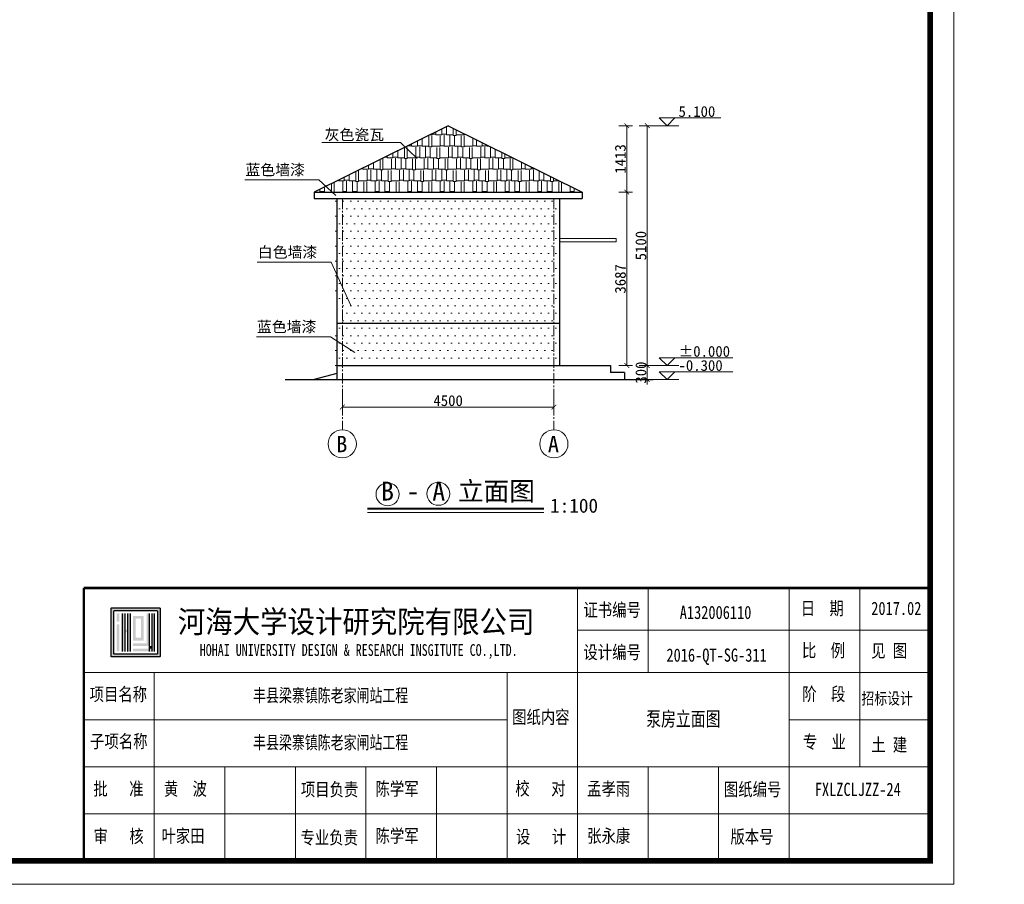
# Model space of a CAD drawing. Extents: x -13074 to 1448651, y 3648755 to 8081248.
# Tile 55 of 173: x 559261 to 559470, y 3857951 to 3858135. Entities that reach past the tile are written whole.
import ezdxf

# ---------------------------------------------------------------- set-up
doc = ezdxf.new("R2010")
doc.units = 0
doc.header["$PDMODE"] = 32
doc.header["$PDSIZE"] = 0.2
doc.linetypes.add('CENTER2', pattern=[1.125, 0.75, -0.125, 0.125, -0.125])
doc.layers.get('0').update_dxf_attribs({"linetype": 'CONTINUOUS'})
doc.layers.get('Defpoints').update_dxf_attribs({"linetype": 'CONTINUOUS'})
for name, color, linetype, lineweight in [('0.09标注线', 3, 'CONTINUOUS', 9), ('0.13填充', 8, 'CONTINUOUS', 9), ('0.30粗线', 7, 'CONTINUOUS', 30), ('SHEET', 1, 'CONTINUOUS', 15), ('文字', 7, 'CONTINUOUS', 15), ('新建路', 7, 'CONTINUOUS', 40), ('细实线', 3, 'CONTINUOUS', 20)]:
    doc.layers.add(name, color=color, linetype=linetype, lineweight=lineweight)
for name, color, linetype in [('HOHAITK', 7, 'CONTINUOUS'), ('PUB_DIM', 3, 'CONTINUOUS'), ('WINDOW', 4, 'CONTINUOUS')]:
    doc.layers.add(name, color=color, linetype=linetype)
doc.styles.add('-仿宋_GB2312', font='FangSong_GB2312.ttf')
doc.styles.add('FHZ', font='FangSong_GB2312.ttf', dxfattribs={"width": 0.7070000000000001, "height": 300})
doc.styles.add('HOHAITK', font='simhei.ttf')
doc.styles.add('TSSD_Dimension', font='tssdeng.shx', dxfattribs={"width": 0.7, "bigfont": '1hztxt.shx'})
doc.dimstyles.new('TSSD_100_100', dxfattribs={"dimtxt": 300, "dimasz": 100, "dimexe": 100, "dimexo": 250, "dimgap": 100, "dimtad": 1, "dimdec": 0, "dimzin": 0, "dimdsep": 46, "dimtxsty": 'TSSD_Dimension', "dimblk": 'ARCHTICK', "dimcen": 0, "dimdle": 100, "dimclrt": 7, "dimadec": 0, "dimazin": 0, "dimtfac": 1, "dimtdec": 0, "dimtix": 1, "dimtmove": 2, "dimatfit": 3, "dimfxl": 1, "dimtolj": 1, "dimtzin": 0, "dimarcsym": 0})
doc.dimstyles.new('zzzz STANDARD', dxfattribs={"dimtxt": 2.3, "dimasz": 1, "dimexe": 1.25, "dimexo": 1.5, "dimgap": 0.2, "dimtad": 1, "dimdec": 0, "dimlfac": 10, "dimzin": 0, "dimdsep": 46, "dimtxsty": '-仿宋_GB2312', "dimblk": 'ARCHTICK', "dimcen": 0.09, "dimadec": 0, "dimazin": 0, "dimtfac": 1, "dimtdec": 0, "dimtix": 1, "dimtmove": 2, "dimatfit": 3, "dimfxl": 1.7, "dimfxlon": 1, "dimtolj": 1, "dimtzin": 0, "dimlwd": 9, "dimlwe": 9, "dimarcsym": 0})

# ---------------------------------------------------------------- blocks, each defined once
blk = doc.blocks.new('_ARCHTICK')
at = {"color": 0, "linetype": 'ByBlock', "const_width": 0.15}
blk.add_lwpolyline([(-0.5, -0.5), (0.5, 0.5)], dxfattribs=at)
blk = doc.blocks.new('*D2349')
at = {"layer": '0.09标注线', "color": 0, "linetype": 'Continuous', "lineweight": 9}
for p, q in [((559392.5019690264, 3858112.441609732), (559395.4519690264, 3858112.441609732)), ((559394.2019690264, 3858112.441609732), (559394.2019690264, 3858061.441609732)), ((559392.5019690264, 3858061.441609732), (559395.4519690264, 3858061.441609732))]:
    blk.add_line(p, q, dxfattribs=at)
at = {"layer": 'Defpoints', "color": 0, "linetype": 'Continuous', "lineweight": 13}
for p in [(559351.8553419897, 3858112.441609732), (559375.3553419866, 3858061.441609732), (559394.2019690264, 3858061.441609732)]:
    blk.add_point(p, dxfattribs=at)
at = {"layer": '0.09标注线', "color": 0, "linetype": 'Continuous', "lineweight": 9}
for p, rotation in [((559394.2019690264, 3858112.441609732), 90), ((559394.2019690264, 3858061.441609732), 270)]:
    blk.add_blockref('_ARCHTICK', p, dxfattribs=dict(at, rotation=rotation))
at = {"layer": '0.09标注线', "color": 0, "linetype": 'Continuous', "lineweight": 13, "insert": (559392.8519690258, 3858086.941609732), "char_height": 2.3, "attachment_point": 5, "rotation": 90, "style": '-仿宋_GB2312'}
blk.add_mtext('\\A1;5100', dxfattribs=at)
blk = doc.blocks.new('*D2350')
at = {"layer": '0.09标注线', "color": 0, "linetype": 'Continuous', "lineweight": 9}
for p, q in [((559394.2019690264, 3858061.441609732), (559394.2019690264, 3858062.441609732)), ((559392.5019690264, 3858061.441609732), (559395.4519690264, 3858061.441609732)), ((559394.2019690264, 3858061.441609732), (559394.2019690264, 3858058.441609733)), ((559392.5019690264, 3858058.441609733), (559395.4519690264, 3858058.441609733)), ((559394.2019690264, 3858058.441609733), (559394.2019690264, 3858057.441609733))]:
    blk.add_line(p, q, dxfattribs=at)
at = {"layer": 'Defpoints', "color": 0, "linetype": 'Continuous', "lineweight": 13}
for p in [(559375.3553419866, 3858061.441609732), (559375.3553419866, 3858058.441609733), (559394.2019690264, 3858058.441609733)]:
    blk.add_point(p, dxfattribs=at)
at = {"layer": '0.09标注线', "color": 0, "linetype": 'Continuous', "lineweight": 9}
for p, rotation in [((559394.2019690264, 3858061.441609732), 270), ((559394.2019690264, 3858058.441609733), 90)]:
    blk.add_blockref('_ARCHTICK', p, dxfattribs=dict(at, rotation=rotation))
at = {"layer": '0.09标注线', "color": 0, "linetype": 'Continuous', "lineweight": 13, "insert": (559392.8519690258, 3858059.941609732), "char_height": 2.3, "attachment_point": 5, "rotation": 90, "style": '-仿宋_GB2312'}
blk.add_mtext('\\A1;300', dxfattribs=at)
blk = doc.blocks.new('*D1656')
at = {"layer": 'Defpoints', "color": 0, "lineweight": 13}
for p in [(795705.9595204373, 267580.8669676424), (795535.205362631, 266220.4204991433), (795732.5029125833, 266163.840829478), (795133.8403867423, 265864.5095665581), (795133.8403867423, 265864.509566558)]:
    blk.add_point(p, dxfattribs=at)
at = {"layer": 'PUB_DIM', "color": 0, "lineweight": -2}
blk.add_arc((795133.8403867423, 265864.5095665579), 536.4386598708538, 26.5650511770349, 71.56505117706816, dxfattribs=at)
at = {"layer": 'PUB_DIM', "color": 0, "lineweight": -2, "xscale": 100, "yscale": 100, "zscale": 100}
for p, rotation in [((795303.4771857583, 266373.419963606), 161.5650511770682), ((795613.6457104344, 266104.4122284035), 296.5650511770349)]:
    blk.add_blockref('_ARCHTICK', p, dxfattribs=dict(at, rotation=rotation))
blk = doc.blocks.new('*D3543')
at = {"layer": 'Defpoints', "color": 0, "linetype": 'Continuous', "lineweight": 13}
for p in [(560230.1979761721, 3858086.451522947), (560235.6121193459, 3858086.451522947), (55006.3471087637, 3858083.451522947)]:
    blk.add_point(p, dxfattribs=at)
at = {"layer": '新建路', "color": 0, "linetype": 'Continuous', "lineweight": 9}
for p, q in [((560235.6121193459, 3858086.451522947), (560235.6121193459, 3858087.451522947)), ((560233.912119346, 3858086.451522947), (560236.8621193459, 3858086.451522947)), ((560235.6121193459, 3858083.451522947), (560235.6121193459, 3858086.451522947)), ((560233.912119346, 3858083.451522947), (560236.8621193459, 3858083.451522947)), ((560235.6121193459, 3858083.451522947), (560235.6121193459, 3858082.451522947))]:
    blk.add_line(p, q, dxfattribs=at)
for p, rotation in [((560235.6121193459, 3858086.451522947), 270), ((560235.6121193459, 3858083.451522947), 90)]:
    blk.add_blockref('_ARCHTICK', p, dxfattribs=dict(at, rotation=rotation))
at = {"layer": '新建路', "color": 0, "linetype": 'Continuous', "lineweight": 13, "insert": (560234.2121193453, 3858084.951522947), "char_height": 2.4, "attachment_point": 5, "rotation": 90, "style": '-仿宋_GB2312'}
blk.add_mtext('\\A1;15', dxfattribs=at)
blk = doc.blocks.new('123')
at = {"layer": 'PUB_DIM', "color": 7}
dim = blk.add_angular_dim_2l(base=(795535.205362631, 266220.4204991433), line1=((795732.5029125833, 266163.840829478), (795133.8403867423, 265864.5095665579)), line2=((795133.8403867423, 265864.5095665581), (795705.9595204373, 267580.8669676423)), text=' ', dimstyle='TSSD_100_100', dxfattribs=at)
dim.commit()
dim.dimension.update_dxf_attribs({"geometry": '*D1656', "text_midpoint": (426562.1341325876, 722353.3214337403)})

msp = doc.modelspace()

# ---------------------------------------------------------------- hatches: boundary and pattern name
at = {"layer": '0.09标注线', "linetype": 'Continuous', "lineweight": 13}
h = msp.add_hatch(dxfattribs=at)
h.set_pattern_fill('AR-RSHKE', color=256, scale=0.008, style=0)
h.set_pattern_definition([(0, (559323.3553419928, 3858098.310059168), (5.1816, 2.4384), [1.2192, -1.016, 1.4224, -0.6096, 1.8288, -0.8128]), (0, (559324.5745419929, 3858098.411659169), (5.1816, 2.4384), [1.016, -3.8608, 0.8128, -1.2192]), (0, (559327.0129419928, 3858098.157659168), (5.1816, 2.4384), [0.6096, -6.2992]), (90, (559323.3553419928, 3858098.310059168), (-1.7272, 2.4384), [2.3368, -7.4168]), (90, (559324.5745419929, 3858098.310059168), (-1.7272, 2.4384), [2.286, -7.467600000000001]), (90, (559325.5905419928, 3858098.310059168), (-1.7272, 2.4384), [2.1336, -7.62]), (90, (559327.0129419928, 3858098.157659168), (-1.7272, 2.4384), [2.3368, -7.4168]), (90, (559327.6225419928, 3858098.157659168), (-1.7272, 2.4384), [2.3368, -7.4168]), (90, (559329.4513419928, 3858098.310059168), (-1.7272, 2.4384), [2.2352, -7.5184])])
h.paths.add_polyline_path([(559380.3553419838, 3858098.310059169), (559351.8553419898, 3858112.441609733), (559323.3553419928, 3858098.310059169)])
h = msp.add_hatch(dxfattribs=at)
h.set_pattern_fill('点', color=256, style=0)
h.set_pattern_definition([(0, (559327.9553419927, 3858061.441609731), (0.79375, 1.5875), [0, -1.5875])])
h.paths.add_polyline_path([(559374.1553419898, 3858070.441609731), (559329.1553419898, 3858070.441609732), (559329.15534199, 3858061.441609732), (559374.1553419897, 3858061.441609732)])
h.paths.add_polyline_path([(559329.1553419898, 3858070.441609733), (559327.9553419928, 3858070.441609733), (559327.9553419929, 3858061.441609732), (559329.1553419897, 3858061.441609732)])
h.paths.add_polyline_path([(559375.3553419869, 3858070.441609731), (559374.1553419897, 3858070.441609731), (559374.1553419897, 3858061.441609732), (559375.3553419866, 3858061.441609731)])
h.paths.add_polyline_path([(559375.3553419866, 3858096.970641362), (559374.1553419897, 3858096.970641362), (559374.1553419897, 3858070.441609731), (559375.3553419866, 3858070.44160973)])
h.paths.add_polyline_path([(559374.1553419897, 3858096.970641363), (559329.1553419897, 3858096.970641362), (559329.1553419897, 3858070.441609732), (559374.1553419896, 3858070.441609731)])
h.paths.add_polyline_path([(559329.1553419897, 3858096.970641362), (559327.9553419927, 3858096.970641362), (559327.9553419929, 3858074.193282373), (559329.1553419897, 3858073.413802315)])
at = {"layer": 'HOHAITK', "ltscale": 1000}
h = msp.add_hatch(color=7, dxfattribs=at)
h.paths.add_polyline_path([(559290.5102002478, 3857999.504871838, 0.4142135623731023), (559290.5977422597, 3857999.59241385), (559290.5977422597, 3858009.817320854, 0.4142135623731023), (559290.5102002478, 3858009.904862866), (559280.2852932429, 3858009.904862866, 0.4142135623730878), (559280.197751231, 3858009.817320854), (559280.197751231, 3857999.59241385, 0.4142135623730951), (559280.2852932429, 3857999.504871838)])
h.paths.add_polyline_path([(559280.7755285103, 3858000.082649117), (559280.7755285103, 3858009.327085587), (559290.0199649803, 3858009.327085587), (559290.0199649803, 3858000.082649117)], flags=16)
at = {"layer": 'HOHAITK'}
h = msp.add_hatch(color=7, dxfattribs=at)
h.paths.add_polyline_path([(559281.9310830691, 3858008.749308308), (559281.3533057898, 3858008.749308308), (559281.3533057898, 3858008.171531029), (559281.9310830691, 3858008.171531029)])
h.paths.add_polyline_path([(559281.9310830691, 3858008.171531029), (559281.3533057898, 3858008.171531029), (559281.3533057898, 3858007.593753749), (559281.9310830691, 3858007.593753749)])
h.paths.add_polyline_path([(559281.9310830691, 3858007.593753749), (559281.3533057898, 3858007.593753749), (559281.3533057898, 3858007.015976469), (559281.9310830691, 3858007.015976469)])
h.paths.add_polyline_path([(559281.9310830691, 3858006.438199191), (559281.3533057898, 3858006.438199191), (559281.3533057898, 3858005.860421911), (559281.9310830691, 3858005.860421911)])
h.paths.add_polyline_path([(559281.9310830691, 3858005.860421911), (559281.3533057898, 3858005.860421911), (559281.3533057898, 3858005.282644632), (559281.9310830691, 3858005.282644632)])
h.paths.add_polyline_path([(559281.9310830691, 3858005.282644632), (559281.3533057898, 3858005.282644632), (559281.3533057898, 3858004.704867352), (559281.9310830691, 3858004.704867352)])
h.paths.add_polyline_path([(559281.9310830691, 3858004.704867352), (559281.3533057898, 3858004.704867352), (559281.3533057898, 3858004.127090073), (559281.9310830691, 3858004.127090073)])
h.paths.add_polyline_path([(559281.9310830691, 3858004.127090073), (559281.3533057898, 3858004.127090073), (559281.3533057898, 3858003.549312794), (559281.9310830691, 3858003.549312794)])
h.paths.add_polyline_path([(559281.9310830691, 3858003.549312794), (559281.3533057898, 3858003.549312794), (559281.3533057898, 3858002.971535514), (559281.9310830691, 3858002.971535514)])
h.paths.add_polyline_path([(559281.9310830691, 3858002.971535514), (559281.3533057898, 3858002.971535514), (559281.3533057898, 3858002.393758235), (559281.9310830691, 3858002.393758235)])
h.paths.add_polyline_path([(559281.9310830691, 3858002.393758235), (559281.3533057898, 3858002.393758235), (559281.3533057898, 3858001.815980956), (559281.9310830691, 3858001.815980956)])
h.paths.add_polyline_path([(559281.9310830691, 3858001.815980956), (559281.3533057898, 3858001.815980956), (559281.3533057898, 3858001.238203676), (559281.9310830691, 3858001.238203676)])
h.paths.add_polyline_path([(559281.9310830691, 3858001.238203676), (559281.3533057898, 3858001.238203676), (559281.3533057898, 3858000.660426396), (559281.9310830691, 3858000.660426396)])
h = msp.add_hatch(color=7, dxfattribs=at)
h.paths.add_polyline_path([(559283.0866376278, 3858008.749308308), (559282.5088603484, 3858008.749308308), (559282.5088603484, 3858008.171531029), (559283.0866376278, 3858008.171531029)])
h.paths.add_polyline_path([(559283.0866376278, 3858008.171531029), (559282.5088603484, 3858008.171531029), (559282.5088603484, 3858007.593753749), (559283.0866376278, 3858007.593753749)])
h.paths.add_polyline_path([(559283.0866376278, 3858007.593753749), (559282.5088603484, 3858007.593753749), (559282.5088603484, 3858007.015976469), (559283.0866376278, 3858007.015976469)])
h.paths.add_polyline_path([(559283.0866376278, 3858007.015976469), (559282.5088603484, 3858007.015976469), (559282.5088603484, 3858006.438199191), (559283.0866376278, 3858006.438199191)])
h.paths.add_polyline_path([(559283.0866376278, 3858006.438199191), (559282.5088603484, 3858006.438199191), (559282.5088603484, 3858005.860421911), (559283.0866376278, 3858005.860421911)])
h.paths.add_polyline_path([(559283.0866376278, 3858005.860421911), (559282.5088603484, 3858005.860421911), (559282.5088603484, 3858005.282644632), (559283.0866376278, 3858005.282644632)])
h.paths.add_polyline_path([(559283.0866376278, 3858005.282644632), (559282.5088603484, 3858005.282644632), (559282.5088603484, 3858004.704867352), (559283.0866376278, 3858004.704867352)])
h.paths.add_polyline_path([(559283.0866376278, 3858004.704867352), (559282.5088603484, 3858004.704867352), (559282.5088603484, 3858004.127090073), (559283.0866376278, 3858004.127090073)])
h.paths.add_polyline_path([(559283.0866376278, 3858004.127090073), (559282.5088603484, 3858004.127090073), (559282.5088603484, 3858003.549312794), (559283.0866376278, 3858003.549312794)])
h.paths.add_polyline_path([(559283.0866376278, 3858003.549312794), (559282.5088603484, 3858003.549312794), (559282.5088603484, 3858002.971535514), (559283.0866376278, 3858002.971535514)])
h.paths.add_polyline_path([(559283.0866376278, 3858002.971535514), (559282.5088603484, 3858002.971535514), (559282.5088603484, 3858002.393758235), (559283.0866376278, 3858002.393758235)])
h.paths.add_polyline_path([(559283.0866376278, 3858002.393758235), (559282.5088603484, 3858002.393758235), (559282.5088603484, 3858001.815980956), (559283.0866376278, 3858001.815980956)])
h.paths.add_polyline_path([(559283.0866376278, 3858001.815980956), (559282.5088603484, 3858001.815980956), (559282.5088603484, 3858001.238203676), (559283.0866376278, 3858001.238203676)])
h.paths.add_polyline_path([(559283.0866376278, 3858001.238203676), (559282.5088603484, 3858001.238203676), (559282.5088603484, 3858000.660426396), (559283.0866376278, 3858000.660426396)])
h = msp.add_hatch(color=7, dxfattribs=at)
h.paths.add_polyline_path([(559283.6644149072, 3858005.282644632), (559283.0866376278, 3858005.282644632), (559283.0866376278, 3858004.704867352), (559283.6644149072, 3858004.704867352)])
h.paths.add_polyline_path([(559284.2421921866, 3858005.282644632), (559283.6644149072, 3858005.282644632), (559283.6644149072, 3858004.704867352), (559284.2421921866, 3858004.704867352)])
h.paths.add_polyline_path([(559284.2421921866, 3858005.860421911), (559283.6644149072, 3858005.860421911), (559283.6644149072, 3858005.282644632), (559284.2421921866, 3858005.282644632)])
h.paths.add_polyline_path([(559284.2421921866, 3858006.438199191), (559283.6644149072, 3858006.438199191), (559283.6644149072, 3858005.860421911), (559284.2421921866, 3858005.860421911)])
h.paths.add_polyline_path([(559284.2421921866, 3858007.015976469), (559283.6644149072, 3858007.015976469), (559283.6644149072, 3858006.438199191), (559284.2421921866, 3858006.438199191)])
h.paths.add_polyline_path([(559284.2421921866, 3858007.593753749), (559283.6644149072, 3858007.593753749), (559283.6644149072, 3858007.015976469), (559284.2421921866, 3858007.015976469)])
h.paths.add_polyline_path([(559284.2421921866, 3858008.171531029), (559283.6644149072, 3858008.171531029), (559283.6644149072, 3858007.593753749), (559284.2421921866, 3858007.593753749)])
h.paths.add_polyline_path([(559284.2421921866, 3858008.749308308), (559283.6644149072, 3858008.749308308), (559283.6644149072, 3858008.171531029), (559284.2421921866, 3858008.171531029)])
h.paths.add_polyline_path([(559284.2421921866, 3858004.704867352), (559283.6644149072, 3858004.704867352), (559283.6644149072, 3858004.127090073), (559284.2421921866, 3858004.127090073)])
h.paths.add_polyline_path([(559284.2421921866, 3858004.127090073), (559283.6644149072, 3858004.127090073), (559283.6644149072, 3858003.549312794), (559284.2421921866, 3858003.549312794)])
h.paths.add_polyline_path([(559284.2421921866, 3858003.549312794), (559283.6644149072, 3858003.549312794), (559283.6644149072, 3858002.971535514), (559284.2421921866, 3858002.971535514)])
h.paths.add_polyline_path([(559284.2421921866, 3858002.971535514), (559283.6644149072, 3858002.971535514), (559283.6644149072, 3858002.393758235), (559284.2421921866, 3858002.393758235)])
h.paths.add_polyline_path([(559284.2421921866, 3858002.393758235), (559283.6644149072, 3858002.393758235), (559283.6644149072, 3858001.815980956), (559284.2421921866, 3858001.815980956)])
h.paths.add_polyline_path([(559284.2421921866, 3858001.815980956), (559283.6644149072, 3858001.815980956), (559283.6644149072, 3858001.238203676), (559284.2421921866, 3858001.238203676)])
h.paths.add_polyline_path([(559284.2421921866, 3858001.238203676), (559283.6644149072, 3858001.238203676), (559283.6644149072, 3858000.660426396), (559284.2421921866, 3858000.660426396)])
h = msp.add_hatch(color=7, dxfattribs=at)
h.paths.add_polyline_path([(559285.3977467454, 3858002.393758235), (559284.819969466, 3858002.393758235), (559284.819969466, 3858001.815980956), (559285.3977467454, 3858001.815980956)])
h.paths.add_polyline_path([(559285.9755240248, 3858002.393758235), (559285.3977467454, 3858002.393758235), (559285.3977467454, 3858001.815980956), (559285.9755240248, 3858001.815980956)])
h.paths.add_polyline_path([(559286.5533013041, 3858002.393758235), (559285.9755240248, 3858002.393758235), (559285.9755240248, 3858001.815980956), (559286.5533013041, 3858001.815980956)])
h.paths.add_polyline_path([(559287.1310785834, 3858002.393758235), (559286.5533013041, 3858002.393758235), (559286.5533013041, 3858001.815980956), (559287.1310785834, 3858001.815980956)])
h.paths.add_polyline_path([(559287.7088558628, 3858002.393758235), (559287.1310785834, 3858002.393758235), (559287.1310785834, 3858001.815980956), (559287.7088558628, 3858001.815980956)])
h.paths.add_polyline_path([(559288.2866331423, 3858002.393758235), (559287.7088558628, 3858002.393758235), (559287.7088558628, 3858001.815980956), (559288.2866331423, 3858001.815980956)])
h.paths.add_polyline_path([(559288.2866331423, 3858002.971535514), (559287.7088558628, 3858002.971535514), (559287.7088558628, 3858002.393758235), (559288.2866331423, 3858002.393758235)])
h.paths.add_polyline_path([(559288.2866331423, 3858003.549312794), (559287.7088558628, 3858003.549312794), (559287.7088558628, 3858002.971535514), (559288.2866331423, 3858002.971535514)])
h.paths.add_polyline_path([(559288.2866331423, 3858004.127090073), (559287.7088558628, 3858004.127090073), (559287.7088558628, 3858003.549312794), (559288.2866331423, 3858003.549312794)])
h.paths.add_polyline_path([(559288.2866331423, 3858004.704867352), (559287.7088558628, 3858004.704867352), (559287.7088558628, 3858004.127090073), (559288.2866331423, 3858004.127090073)])
h.paths.add_polyline_path([(559288.2866331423, 3858005.282644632), (559287.7088558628, 3858005.282644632), (559287.7088558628, 3858004.704867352), (559288.2866331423, 3858004.704867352)])
h.paths.add_polyline_path([(559288.2866331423, 3858005.860421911), (559287.7088558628, 3858005.860421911), (559287.7088558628, 3858005.282644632), (559288.2866331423, 3858005.282644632)])
h.paths.add_polyline_path([(559288.2866331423, 3858006.438199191), (559287.7088558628, 3858006.438199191), (559287.7088558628, 3858005.860421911), (559288.2866331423, 3858005.860421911)])
h.paths.add_polyline_path([(559288.2866331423, 3858007.015976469), (559287.7088558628, 3858007.015976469), (559287.7088558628, 3858006.438199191), (559288.2866331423, 3858006.438199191)])
h.paths.add_polyline_path([(559288.2866331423, 3858007.593753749), (559287.7088558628, 3858007.593753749), (559287.7088558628, 3858007.015976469), (559288.2866331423, 3858007.015976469)])
h.paths.add_polyline_path([(559288.2866331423, 3858008.171531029), (559287.7088558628, 3858008.171531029), (559287.7088558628, 3858007.593753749), (559288.2866331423, 3858007.593753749)])
h.paths.add_polyline_path([(559288.2866331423, 3858008.749308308), (559287.7088558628, 3858008.749308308), (559287.7088558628, 3858008.171531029), (559288.2866331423, 3858008.171531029)])
h.paths.add_polyline_path([(559285.3977467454, 3858001.238203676), (559284.819969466, 3858001.238203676), (559284.819969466, 3858000.660426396), (559285.3977467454, 3858000.660426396)])
h.paths.add_polyline_path([(559285.9755240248, 3858001.238203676), (559285.3977467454, 3858001.238203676), (559285.3977467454, 3858000.660426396), (559285.9755240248, 3858000.660426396)])
h.paths.add_polyline_path([(559286.5533013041, 3858001.238203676), (559285.9755240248, 3858001.238203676), (559285.9755240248, 3858000.660426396), (559286.5533013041, 3858000.660426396)])
h.paths.add_polyline_path([(559287.1310785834, 3858001.238203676), (559286.5533013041, 3858001.238203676), (559286.5533013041, 3858000.660426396), (559287.1310785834, 3858000.660426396)])
h.paths.add_polyline_path([(559287.7088558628, 3858001.238203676), (559287.1310785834, 3858001.238203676), (559287.1310785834, 3858000.660426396), (559287.7088558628, 3858000.660426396)])
h.paths.add_polyline_path([(559288.2866331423, 3858001.238203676), (559287.7088558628, 3858001.238203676), (559287.7088558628, 3858000.660426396), (559288.2866331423, 3858000.660426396)])
h.paths.add_polyline_path([(559288.8644104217, 3858001.238203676), (559288.2866331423, 3858001.238203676), (559288.2866331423, 3858000.660426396), (559288.8644104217, 3858000.660426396)])
h.paths.add_polyline_path([(559289.4421877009, 3858001.238203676), (559288.8644104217, 3858001.238203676), (559288.8644104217, 3858000.660426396), (559289.4421877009, 3858000.660426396)])
h.paths.add_polyline_path([(559289.4421877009, 3858001.815980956), (559288.8644104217, 3858001.815980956), (559288.8644104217, 3858001.238203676), (559289.4421877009, 3858001.238203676)])
h.paths.add_polyline_path([(559289.4421877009, 3858002.393758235), (559288.8644104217, 3858002.393758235), (559288.8644104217, 3858001.815980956), (559289.4421877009, 3858001.815980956)])
h.paths.add_polyline_path([(559289.4421877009, 3858002.971535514), (559288.8644104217, 3858002.971535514), (559288.8644104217, 3858002.393758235), (559289.4421877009, 3858002.393758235)])
h.paths.add_polyline_path([(559289.4421877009, 3858003.549312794), (559288.8644104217, 3858003.549312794), (559288.8644104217, 3858002.971535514), (559289.4421877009, 3858002.971535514)])
h.paths.add_polyline_path([(559289.4421877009, 3858004.127090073), (559288.8644104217, 3858004.127090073), (559288.8644104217, 3858003.549312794), (559289.4421877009, 3858003.549312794)])
h.paths.add_polyline_path([(559289.4421877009, 3858004.704867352), (559288.8644104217, 3858004.704867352), (559288.8644104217, 3858004.127090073), (559289.4421877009, 3858004.127090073)])
h.paths.add_polyline_path([(559289.4421877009, 3858005.282644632), (559288.8644104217, 3858005.282644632), (559288.8644104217, 3858004.704867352), (559289.4421877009, 3858004.704867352)])
h.paths.add_polyline_path([(559289.4421877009, 3858005.860421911), (559288.8644104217, 3858005.860421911), (559288.8644104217, 3858005.282644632), (559289.4421877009, 3858005.282644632)])
h.paths.add_polyline_path([(559289.4421877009, 3858006.438199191), (559288.8644104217, 3858006.438199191), (559288.8644104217, 3858005.860421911), (559289.4421877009, 3858005.860421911)])
h.paths.add_polyline_path([(559289.4421877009, 3858007.015976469), (559288.8644104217, 3858007.015976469), (559288.8644104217, 3858006.438199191), (559289.4421877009, 3858006.438199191)])
h.paths.add_polyline_path([(559289.4421877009, 3858007.593753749), (559288.8644104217, 3858007.593753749), (559288.8644104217, 3858007.015976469), (559289.4421877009, 3858007.015976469)])
h.paths.add_polyline_path([(559289.4421877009, 3858008.171531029), (559288.8644104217, 3858008.171531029), (559288.8644104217, 3858007.593753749), (559289.4421877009, 3858007.593753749)])
h.paths.add_polyline_path([(559289.4421877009, 3858008.749308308), (559288.8644104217, 3858008.749308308), (559288.8644104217, 3858008.171531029), (559289.4421877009, 3858008.171531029)])
h = msp.add_hatch(color=7, dxfattribs=at)
h.paths.add_polyline_path([(559285.3977467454, 3858003.549312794), (559284.819969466, 3858003.549312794), (559284.819969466, 3858002.971535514), (559285.3977467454, 3858002.971535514)])
h.paths.add_polyline_path([(559285.9755240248, 3858003.549312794), (559285.3977467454, 3858003.549312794), (559285.3977467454, 3858002.971535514), (559285.9755240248, 3858002.971535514)])
h.paths.add_polyline_path([(559286.5533013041, 3858003.549312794), (559285.9755240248, 3858003.549312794), (559285.9755240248, 3858002.971535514), (559286.5533013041, 3858002.971535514)])
h.paths.add_polyline_path([(559287.1310785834, 3858003.549312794), (559286.5533013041, 3858003.549312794), (559286.5533013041, 3858002.971535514), (559287.1310785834, 3858002.971535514)])
h.paths.add_polyline_path([(559287.1310785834, 3858004.127090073), (559286.5533013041, 3858004.127090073), (559286.5533013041, 3858003.549312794), (559287.1310785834, 3858003.549312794)])
h.paths.add_polyline_path([(559287.1310785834, 3858004.704867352), (559286.5533013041, 3858004.704867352), (559286.5533013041, 3858004.127090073), (559287.1310785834, 3858004.127090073)])
h.paths.add_polyline_path([(559287.1310785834, 3858005.282644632), (559286.5533013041, 3858005.282644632), (559286.5533013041, 3858004.704867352), (559287.1310785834, 3858004.704867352)])
h.paths.add_polyline_path([(559287.1310785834, 3858005.860421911), (559286.5533013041, 3858005.860421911), (559286.5533013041, 3858005.282644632), (559287.1310785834, 3858005.282644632)])
h.paths.add_polyline_path([(559287.1310785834, 3858006.438199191), (559286.5533013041, 3858006.438199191), (559286.5533013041, 3858005.860421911), (559287.1310785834, 3858005.860421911)])
h.paths.add_polyline_path([(559287.1310785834, 3858007.015976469), (559286.5533013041, 3858007.015976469), (559286.5533013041, 3858006.438199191), (559287.1310785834, 3858006.438199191)])
h.paths.add_polyline_path([(559287.1310785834, 3858007.593753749), (559286.5533013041, 3858007.593753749), (559286.5533013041, 3858007.015976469), (559287.1310785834, 3858007.015976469)])
h.paths.add_polyline_path([(559287.1310785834, 3858008.171531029), (559286.5533013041, 3858008.171531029), (559286.5533013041, 3858007.593753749), (559287.1310785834, 3858007.593753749)])
h.paths.add_polyline_path([(559286.5533013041, 3858008.171531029), (559285.9755240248, 3858008.171531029), (559285.9755240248, 3858007.593753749), (559286.5533013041, 3858007.593753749)])
h.paths.add_polyline_path([(559285.9755240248, 3858008.171531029), (559285.3977467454, 3858008.171531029), (559285.3977467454, 3858007.593753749), (559285.9755240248, 3858007.593753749)])
h.paths.add_polyline_path([(559285.3977467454, 3858008.171531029), (559284.819969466, 3858008.171531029), (559284.819969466, 3858007.593753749), (559285.3977467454, 3858007.593753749)])
h.paths.add_polyline_path([(559285.3977467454, 3858007.593753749), (559284.819969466, 3858007.593753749), (559284.819969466, 3858007.015976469), (559285.3977467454, 3858007.015976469)])
h.paths.add_polyline_path([(559285.3977467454, 3858007.015976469), (559284.819969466, 3858007.015976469), (559284.819969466, 3858006.438199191), (559285.3977467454, 3858006.438199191)])
h.paths.add_polyline_path([(559285.3977467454, 3858006.438199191), (559284.819969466, 3858006.438199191), (559284.819969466, 3858005.860421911), (559285.3977467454, 3858005.860421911)])
h.paths.add_polyline_path([(559285.3977467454, 3858005.860421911), (559284.819969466, 3858005.860421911), (559284.819969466, 3858005.282644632), (559285.3977467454, 3858005.282644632)])
h.paths.add_polyline_path([(559285.3977467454, 3858005.282644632), (559284.819969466, 3858005.282644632), (559284.819969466, 3858004.704867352), (559285.3977467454, 3858004.704867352)])
h.paths.add_polyline_path([(559285.3977467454, 3858004.704867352), (559284.819969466, 3858004.704867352), (559284.819969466, 3858004.127090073), (559285.3977467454, 3858004.127090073)])
h.paths.add_polyline_path([(559285.3977467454, 3858004.127090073), (559284.819969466, 3858004.127090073), (559284.819969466, 3858003.549312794), (559285.3977467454, 3858003.549312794)])
msp.add_hatch(color=7, dxfattribs=at).paths.add_polyline_path([(559288.8644104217, 3858001.815980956), (559288.2866331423, 3858001.815980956), (559288.2866331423, 3858001.238203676), (559288.8644104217, 3858001.238203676)])

# ---------------------------------------------------------------- linework, layer by layer
at = {"layer": '0.09标注线'}
for p, q in [((559396.758849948, 3858114.094729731), (559398.4119699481, 3858112.441609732)), ((559396.758849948, 3858114.094729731), (559400.0650899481, 3858114.094729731)), ((559398.4119699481, 3858112.441609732), (559400.0650899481, 3858114.094729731)), ((559396.758849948, 3858063.094729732), (559398.4119699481, 3858061.441609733)), ((559396.758849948, 3858063.094729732), (559400.0650899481, 3858063.094729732)), ((559398.4119699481, 3858061.441609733), (559400.0650899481, 3858063.094729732)), ((559396.758849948, 3858060.094729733), (559398.4119699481, 3858058.441609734)), ((559396.758849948, 3858060.094729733), (559400.0650899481, 3858060.094729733)), ((559398.4119699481, 3858058.441609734), (559400.0650899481, 3858060.094729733))]:
    msp.add_line(p, q, dxfattribs=at)
at = {"layer": '0.09标注线', "linetype": 'Continuous', "lineweight": 13}
for p, q in [((559387.5553419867, 3858088.441609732), (559375.5553419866, 3858088.441609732)), ((559387.5553419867, 3858087.741609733), (559375.5553419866, 3858087.741609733)), ((559387.5553419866, 3858088.441609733), (559387.5553419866, 3858087.741609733))]:
    msp.add_line(p, q, dxfattribs=at)
for centre in [(559338.9766652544, 3858034.064425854), (559349.7803371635, 3858034.172181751)]:
    msp.add_circle(centre, 2.447496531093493, dxfattribs=at)
at = {"layer": '0.13填充', "color": 7, "lineweight": 40, "ltscale": 0.005}
msp.add_line((559334.7084557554, 3858031.044585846), (559372.1956353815, 3858031.044585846), dxfattribs=at)
at = {"layer": '0.13填充', "color": 7, "ltscale": 0.005}
msp.add_line((559334.7084557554, 3858030.207828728), (559372.1956353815, 3858030.207828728), dxfattribs=at)
at = {"layer": '0.30粗线'}
for p, q in [((559351.8553419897, 3858112.441609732), (559323.3553419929, 3858098.310059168)), ((559351.8553419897, 3858112.441609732), (559380.3553419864, 3858098.310059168)), ((559323.355341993, 3858098.310059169), (559323.355341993, 3858096.970641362)), ((559323.355341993, 3858098.310059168), (559380.3553419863, 3858098.310059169)), ((559380.3553419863, 3858098.310059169), (559380.3553419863, 3858096.970641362)), ((559323.355341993, 3858096.970641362), (559380.3553419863, 3858096.970641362)), ((559328.1553419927, 3858096.970641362), (559328.1553419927, 3858058.441609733)), ((559375.5553419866, 3858096.970641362), (559375.5553419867, 3858061.441609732)), ((559328.1553419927, 3858070.441609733), (559375.5553419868, 3858070.441609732)), ((559328.1553419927, 3858061.441609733), (559386.3553419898, 3858061.441609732)), ((559386.3553419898, 3858061.441609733), (559386.3553419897, 3858059.941609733)), ((559317.1651605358, 3858058.441609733), (559395.4519690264, 3858058.441609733)), ((559328.1553419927, 3858059.767513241), (559323.3553419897, 3858058.441609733)), ((559389.3553419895, 3858059.941609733), (559386.3553419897, 3858059.941609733)), ((559389.3553419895, 3858059.941609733), (559389.3553419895, 3858058.441609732))]:
    msp.add_line(p, q, dxfattribs=at)
at = {"layer": 'HOHAITK', "color": 7}
for p, q in [((559282.5088603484, 3858008.749308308), (559282.5088603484, 3858000.660426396)), ((559283.0866376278, 3858008.749308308), (559283.0866376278, 3858000.660426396)), ((559283.6644149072, 3858008.749308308), (559283.6644149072, 3858000.660426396)), ((559284.2421921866, 3858008.749308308), (559284.2421921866, 3858000.660426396)), ((559288.2866331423, 3858008.749308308), (559288.2866331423, 3858000.660426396)), ((559288.8644104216, 3858008.749308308), (559288.8644104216, 3858000.660426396)), ((559289.4421877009, 3858000.660426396), (559289.4421877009, 3858008.749308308))]:
    msp.add_line(p, q, dxfattribs=at)
for points in [[(559280.2852932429, 3858009.904862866), (559290.5102002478, 3858009.904862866, -0.4142135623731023), (559290.5977422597, 3858009.817320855), (559290.5977422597, 3857999.59241385, -0.4142135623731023), (559290.5102002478, 3857999.504871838), (559280.2852932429, 3857999.504871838, -0.414213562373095), (559280.197751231, 3857999.59241385), (559280.197751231, 3858009.817320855, -0.4142135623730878)], [(559280.8630705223, 3858009.327085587), (559289.9324229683, 3858009.327085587, -0.414213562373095), (559290.0199649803, 3858009.239543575), (559290.0199649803, 3858000.170191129, -0.414213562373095), (559289.9324229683, 3858000.082649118), (559280.8630705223, 3858000.082649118, -0.414213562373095), (559280.7755285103, 3858000.170191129), (559280.7755285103, 3858009.239543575, -0.414213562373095)]]:
    msp.add_lwpolyline(points, format="xyb", close=True, dxfattribs=at)
at = {"layer": 'SHEET', "color": 7}
for p, q in [((559379.373199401, 3857996.144430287), (559379.373199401, 3858014.144416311)), ((559394.3731877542, 3857996.144430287), (559394.3731877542, 3858014.144416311)), ((559424.3731644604, 3857996.144430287), (559424.3731644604, 3858014.144416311)), ((559439.3731528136, 3857976.144445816), (559439.3731528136, 3858014.144416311)), ((559454.3731411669, 3858005.144423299), (559379.373199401, 3858005.144423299)), ((559274.3732809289, 3857996.144430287), (559454.3731411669, 3857996.144430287)), ((559274.3732809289, 3857956.144461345), (559274.3732809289, 3857996.144430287)), ((559274.3732809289, 3857996.144430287), (559349.3732226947, 3857996.144430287)), ((559289.373269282, 3857956.144461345), (559289.373269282, 3857996.144430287)), ((559364.373211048, 3857956.144461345), (559364.373211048, 3857996.144430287)), ((559379.373199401, 3857956.144461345), (559379.373199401, 3857996.144430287)), ((559424.3731644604, 3857956.144461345), (559424.3731644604, 3857996.144430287)), ((559424.3731644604, 3857976.144445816), (559424.3731644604, 3857996.144430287)), ((559274.3732809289, 3857986.144438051), (559364.373211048, 3857986.144438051)), ((559424.3731644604, 3857986.144438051), (559454.3731411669, 3857986.144438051)), ((559274.3732809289, 3857976.144445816), (559454.3731411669, 3857976.144445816)), ((559304.3732576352, 3857956.144461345), (559304.3732576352, 3857976.144445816)), ((559319.3732459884, 3857956.144461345), (559319.3732459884, 3857976.144445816)), ((559334.3732343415, 3857956.144461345), (559334.3732343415, 3857976.144445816)), ((559349.3732226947, 3857956.144461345), (559349.3732226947, 3857976.144445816)), ((559394.3731877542, 3857956.144461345), (559394.3731877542, 3857976.144445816)), ((559409.3731761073, 3857956.144461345), (559409.3731761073, 3857976.144445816)), ((559454.3731411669, 3857956.144461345), (559454.3731411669, 3857976.144445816)), ((559274.3732809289, 3857966.144453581), (559454.3731411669, 3857966.144453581))]:
    msp.add_line(p, q, dxfattribs=at)
msp.add_lwpolyline([(559459.3731372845, 3857951.144465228), (559039.3734633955, 3857951.144465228), (559039.3734633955, 3858248.144234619), (559459.3731372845, 3858248.144234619)], close=True, dxfattribs=at)
at = {"layer": 'SHEET', "color": 7, "const_width": 1.199999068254}
msp.add_lwpolyline([(559064.3734439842, 3858243.144238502), (559454.3731411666, 3858243.144238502), (559454.3731411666, 3857956.144461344), (559064.3734439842, 3857956.144461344)], close=True, dxfattribs=at)
at = {"layer": 'SHEET', "color": 7, "const_width": 0.4999996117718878}
for points in [[(559274.3732809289, 3857956.144461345), (559274.3732809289, 3858014.144416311)], [(559274.3732809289, 3858014.144416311), (559454.3731411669, 3858014.144416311)]]:
    msp.add_lwpolyline(points, dxfattribs=at)
at = {"layer": 'WINDOW', "color": 7, "lineweight": 15}
for p, q in [((559324.982343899, 3858108.849283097), (559341.7084766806, 3858108.849283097)), ((559341.7084766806, 3858108.849283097), (559345.2765322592, 3858105.495087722)), ((559308.6311568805, 3858100.920831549), (559324.3783922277, 3858100.920831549)), ((559324.3783922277, 3858100.920831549), (559327.9464478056, 3858097.566636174)), ((559311.257501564, 3858083.401187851), (559327.0047369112, 3858083.401187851)), ((559327.0047369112, 3858083.401187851), (559331.154563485, 3858074.233485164)), ((559311.0677610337, 3858067.553612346), (559326.8149963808, 3858067.553612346)), ((559326.8149963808, 3858067.553612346), (559331.9787390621, 3858064.199416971))]:
    msp.add_line(p, q, dxfattribs=at)
for centre in [(559329.3422094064, 3858044.791876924), (559374.3422094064, 3858044.791876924)]:
    msp.add_circle(centre, 2.992104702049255, dxfattribs=at)
at = {"layer": '新建路', "color": 3, "linetype": 'Continuous', "lineweight": 13}
for p, q in [((559409.8694968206, 3858114.094729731), (559396.7588499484, 3858114.094729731)), ((559400.9096377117, 3858112.441609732), (559395.4519690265, 3858112.441609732)), ((559412.3729390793, 3858063.094729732), (559396.7588499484, 3858063.094729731)), ((559400.9096377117, 3858061.441609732), (559395.4519690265, 3858061.441609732)), ((559400.9096377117, 3858058.441609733), (559395.4519690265, 3858058.441609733)), ((559412.3729390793, 3858060.094729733), (559396.7588499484, 3858060.094729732))]:
    msp.add_line(p, q, dxfattribs=at)
at = {"layer": '细实线', "color": 1, "linetype": 'CENTER2', "lineweight": 13, "ltscale": 3}
for p, q in [((559329.3553419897, 3858096.970641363), (559329.3553419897, 3858047.783952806)), ((559374.3553419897, 3858096.970641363), (559374.3553419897, 3858047.783952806))]:
    msp.add_line(p, q, dxfattribs=at)

# ---------------------------------------------------------------- block references
at = {"linetype": 'Continuous', "lineweight": 13, "xscale": 0.01000000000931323, "yscale": 0.009999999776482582, "zscale": 0.01}
msp.add_blockref('123', (552983.1238135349, 3855442.078453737), dxfattribs=at)

# ---------------------------------------------------------------- texts
at = {"color": 7, "insert": (559401.8731819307, 3857986.144438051), "char_height": 3.085709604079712, "width": 44.99996505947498, "attachment_point": 5, "style": 'FHZ'}
msp.add_mtext('{\\W0.75;泵房立面图}', dxfattribs=at)
at = {"layer": '0.09标注线', "color": 7, "style": '-仿宋_GB2312'}
for s, p in [('B', (559328.0642555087, 3858043.017262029)), ('A', (559373.0642555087, 3858043.017262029))]:
    msp.add_text(s, height=3.4684, dxfattribs=at).set_placement(p)
at = {"layer": '0.09标注线', "char_height": 2.3, "width": 2.25, "attachment_point": 1, "style": '-仿宋_GB2312'}
for s, insert in [('5.100', (559400.8487611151, 3858116.613112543)), ('±0.000', (559400.8487611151, 3858065.613112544)), ('-0.300', (559400.8487611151, 3858062.613112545))]:
    msp.add_mtext(s, dxfattribs=dict(at, insert=insert))
at = {"layer": 'HOHAITK', "color": 7, "style": 'HOHAITK'}
for s, height, width, p in [('河海大学设计研究院有限公司', 4.749996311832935, 0.9, (559294.3805015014, 3858004.597252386)), ('HOHAI UNIVERSITY DESIGN & RESEARCH INSGITUTE CO.,LTD.', 2.49999805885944, 0.75, (559299.0306082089, 3857999.707016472))]:
    msp.add_text(s, height=height, dxfattribs=dict(at, width=width)).set_placement(p)
at = {"layer": 'SHEET', "color": 7, "style": 'FHZ', "width": 0.8}
for s, height, p in [('证书编号', 2.799997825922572, (559380.620526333, 3858008.090221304)), ('A132006110', 2.799997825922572, (559401.1054447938, 3858007.55679487)), ('日  期', 2.799997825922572, (559426.8309528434, 3858008.414747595)), ('2017.02', 2.799997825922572, (559441.8309411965, 3858008.414747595)), ('设计编号', 2.799997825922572, (559380.625802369, 3857999.090228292)), ('比  例', 2.799997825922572, (559427.0939668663, 3857999.47125402)), ('见 图', 2.799997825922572, (559441.8309411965, 3857999.414754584)), ('项目名称', 2.799997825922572, (559275.6085731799, 3857990.154406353)), ('阶  段', 2.799997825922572, (559427.1619157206, 3857990.201465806)), ('招标设计', 2.49999805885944, (559439.7564032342, 3857989.414762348)), ('图纸内容', 2.799997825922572, (559365.4623175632, 3857985.296158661)), ('子项名称', 2.799997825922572, (559275.7126843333, 3857980.154414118)), ('专  业', 2.799997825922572, (559427.2850806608, 3857980.026071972)), ('土 建', 2.799997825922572, (559441.8309411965, 3857979.414770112)), ('批   准', 2.799997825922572, (559276.4026787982, 3857970.042122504)), ('黄  波', 2.799997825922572, (559291.4026671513, 3857970.042122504)), ('项目负责', 2.799997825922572, (559320.5318404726, 3857969.913780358)), ('陈学军', 2.799997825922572, (559336.4026322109, 3857970.042122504)), ('校   对', 2.799997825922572, (559366.1412528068, 3857970.106293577)), ('孟孝雨', 2.799997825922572, (559381.4025972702, 3857970.042122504)), ('图纸编号', 2.799997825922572, (559410.4962255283, 3857969.935170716)), ('FXLZCLJZZ-24', 2.799997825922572, (559429.8237191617, 3857969.935170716)), ('审   核', 2.799997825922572, (559276.4379503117, 3857959.977959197)), ('叶家田', 2.799997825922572, (559290.8854432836, 3857960.04213027)), ('专业负责', 2.799997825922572, (559320.4597161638, 3857959.678494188)), ('陈学军', 2.799997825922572, (559336.4026322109, 3857960.04213027)), ('设   计', 2.799997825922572, (559366.2594669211, 3857959.866729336)), ('张永康', 2.799997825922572, (559381.4025972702, 3857960.04213027)), ('版本号', 2.799997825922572, (559411.8778266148, 3857959.86456603))]:
    msp.add_text(s, height=height, dxfattribs=at).set_placement(p)
at = {"layer": 'SHEET', "color": 1, "style": 'FHZ', "width": 0.8}
msp.add_text('2016-QT-SG-311', height=2.799997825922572, dxfattribs=at).set_placement((559398.2762029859, 3857998.481010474))
at = {"layer": 'SHEET', "color": 7, "char_height": 2.799997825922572, "width": 74.99994176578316, "attachment_point": 5, "style": 'FHZ'}
for insert in [(559326.873240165, 3857991.144434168), (559326.873240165, 3857981.144441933)]:
    msp.add_mtext('{\\W0.72;丰县梁寨镇陈老家闸站工程}', dxfattribs=dict(at, insert=insert))
at = {"layer": 'WINDOW', "color": 7, "lineweight": 15, "style": '-仿宋_GB2312'}
for s, p in [('灰色瓷瓦', (559325.5849932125, 3858109.370733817)), ('蓝色墙漆', (559308.7516307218, 3858101.907813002)), ('白色墙漆', (559311.3779754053, 3858084.388169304)), ('蓝色墙漆', (559311.188234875, 3858068.540593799))]:
    msp.add_text(s, height=2.32, dxfattribs=at).set_placement(p)
at = {"layer": '文字', "color": 7, "attachment_point": 1, "style": '-仿宋_GB2312'}
for s, insert, char_height, width in [('B - A 立面图', (559337.6084519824, 3858036.744001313), 4, 50.36718960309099), ('1:100', (559373.5299449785, 3858033.154836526), 3, 10.28954739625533)]:
    msp.add_mtext(s, dxfattribs=dict(at, insert=insert, char_height=char_height, width=width))

# ---------------------------------------------------------------- dimensions: what is measured, and where the dimension line sits
at = {"layer": '0.09标注线', "linetype": 'Continuous', "lineweight": 13}
for base, p1, p2 in [((559389.8379487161, 3858112.441609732), (559380.3553419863, 3858098.310059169), (559351.8553419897, 3858112.441609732)), ((559389.8379487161, 3858098.310059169), (559375.3553419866, 3858061.441609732), (559380.3553419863, 3858098.310059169))]:
    msp.add_linear_dim(base=base, p1=p1, p2=p2, angle=90, dimstyle='zzzz STANDARD', override={"dimlfac": 100}, dxfattribs=at).render()
for base, p1, p2, picture, middle in [((559394.2019690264, 3858061.441609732), (559351.8553419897, 3858112.441609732), (559375.3553419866, 3858061.441609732), '*D2349', (559392.8519690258, 3858086.941609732)), ((559394.2019690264, 3858058.441609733), (559375.3553419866, 3858061.441609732), (559375.3553419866, 3858058.441609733), '*D2350', (559392.8519690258, 3858059.941609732))]:
    dim = msp.add_linear_dim(base=base, p1=p1, p2=p2, angle=90, dimstyle='zzzz STANDARD', override={"dimlfac": 100}, dxfattribs=at)
    dim.commit()
    dim.dimension.update_dxf_attribs({"geometry": picture, "text_midpoint": middle})
msp.add_linear_dim(base=(559374.3553419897, 3858052.621326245), p1=(559329.3553419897, 3858061.441609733), p2=(559374.3553419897, 3858061.441609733), dimstyle='zzzz STANDARD', override={"dimlfac": 100}, dxfattribs=at).render()
at = {"layer": '新建路', "color": 3, "linetype": 'Continuous', "lineweight": 13}
dim = msp.add_linear_dim(base=(560235.6121193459, 3858086.451522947), p1=(55006.3471087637, 3858083.451522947), p2=(560230.1979761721, 3858086.451522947), angle=90, dimstyle='zzzz STANDARD', override={"dimtxt": 2.4, "dimexo": 2, "dimlfac": 5}, dxfattribs=at)
dim.commit()
dim.dimension.update_dxf_attribs({"geometry": '*D3543', "text_midpoint": (560234.2121193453, 3858084.951522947)})

doc.saveas('drawing.dxf')
